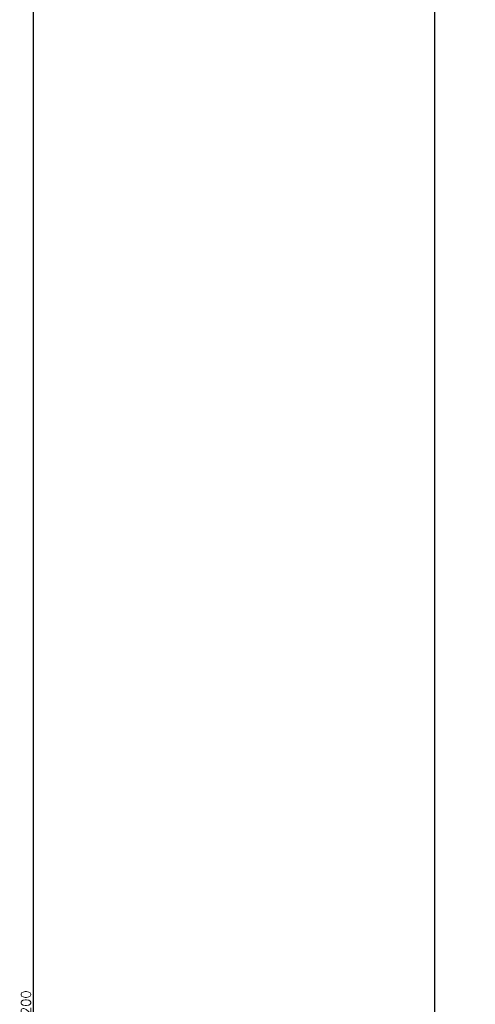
# Model space of a CAD drawing. Header units: inches. Extents: x 201967 to 338763, y -32705 to 30884.
# Tile 181 of 236: x 315792 to 316656, y 15249 to 17115. Entities that reach past the tile are written whole.
import ezdxf

# ---------------------------------------------------------------- set-up
doc = ezdxf.new("R2010")
doc.units = ezdxf.units.IN
doc.header["$MEASUREMENT"] = 0
doc.layers.add('hybryda CSC', color=3, linetype='Continuous')
doc.styles.add('100a', font='ROMANS.shx', dxfattribs={"height": 18})
doc.dimstyles.new('SKALA-100a', dxfattribs={"dimscale": 10, "dimtxt": 2, "dimasz": 1.5, "dimexe": 1, "dimexo": 0.5, "dimgap": 0.5, "dimtad": 1, "dimdec": 1, "dimrnd": 1, "dimdsep": 46, "dimtxsty": '100a', "dimblk1": 'WYMIAR', "dimblk2": 'WYMIAR', "dimsah": 1, "dimcen": 2, "dimse1": 1, "dimse2": 1, "dimclrd": 256, "dimclre": 256, "dimclrt": 5, "dimadec": 0, "dimazin": 0, "dimtfac": 0.5, "dimtdec": 1, "dimtix": 1, "dimtmove": 2, "dimatfit": 3, "dimldrblk": 'WYMIAR', "dimfxl": 1, "dimtolj": 1, "dimarcsym": 0})

# ---------------------------------------------------------------- blocks, each defined once
blk = doc.blocks.new('WYMIAR')
at = {"color": 0}
for p, q in [((1.5, 0), (-1, 0)), ((0, -1), (0, 1))]:
    blk.add_line(p, q, dxfattribs=at)
at = {"color": 5}
blk.add_line((-0.5, -0.5), (0.5, 0.5), dxfattribs=at)
blk = doc.blocks.new('*D1392')
at = {"layer": 'Defpoints', "color": 0, "transparency": 16777216}
for p in [(315818.3, 17344.1), (316578.4, 17344.1), (316578.4, 13144.1)]:
    blk.add_point(p, dxfattribs=at)
at = {"layer": 'hybryda CSC', "lineweight": -2, "transparency": 16777216}
blk.add_line((315818.3, 13159.1), (315818.3, 17329.1), dxfattribs=at)
at = {"layer": 'hybryda CSC', "lineweight": -2, "transparency": 16777216, "xscale": 15, "yscale": 15, "zscale": 15}
for p, rotation in [((315818.3, 17344.1), 90), ((315818.3, 13144.1), 270)]:
    blk.add_blockref('WYMIAR', p, dxfattribs=dict(at, rotation=rotation))
at = {"layer": 'hybryda CSC', "color": 5, "transparency": 16777216, "insert": (315804.3, 15244.1), "char_height": 18, "attachment_point": 5, "rotation": 90, "style": '100a'}
blk.add_mtext('\\A1;4200', dxfattribs=at)

msp = doc.modelspace()

# ---------------------------------------------------------------- linework, layer by layer
at = {"layer": 'Defpoints'}
msp.add_lwpolyline([(316578.43, 13144.09), (324078.43, 13144.09), (324078.43, 17344.09), (316578.43, 17344.09)], close=True, dxfattribs=at)

# ---------------------------------------------------------------- dimensions: what is measured, and where the dimension line sits
at = {"layer": 'hybryda CSC'}
dim = msp.add_linear_dim(base=(315818.27, 17344.09), p1=(316578.43, 13144.09), p2=(316578.43, 17344.09), angle=90, dimstyle='SKALA-100a', dxfattribs=at)
dim.commit()
dim.dimension.update_dxf_attribs({"geometry": '*D1392', "text_midpoint": (315804.27, 15244.09)})

doc.saveas('drawing.dxf')
